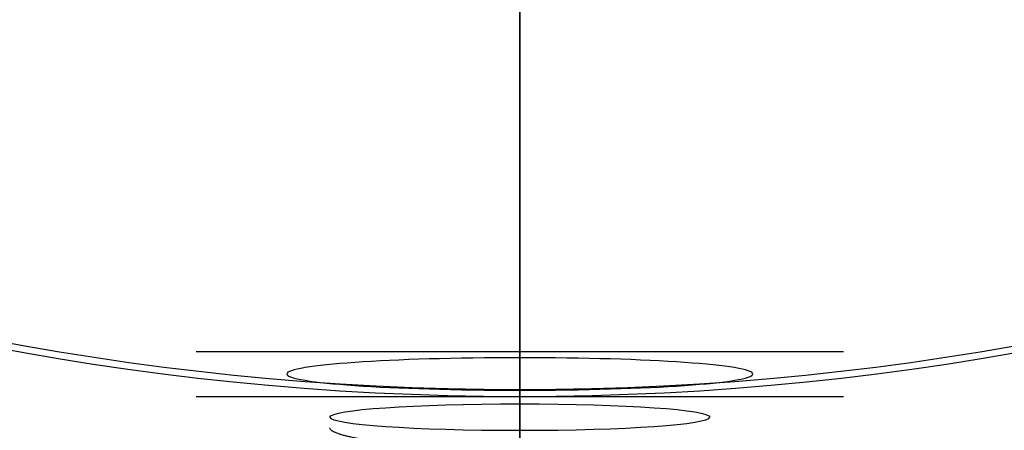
# Model space of a CAD drawing. Header units: millimetres. Extents: x -203 to 203, y 78 to 485.
# Tile 250 of 256: x -11.59 to 11.23, y 216.01 to 225.52. Entities that reach past the tile are written whole.
import ezdxf

# ---------------------------------------------------------------- set-up
doc = ezdxf.new("R2010")
doc.units = ezdxf.units.MM
doc.layers.add('Layer 01', color=18, linetype='Continuous', true_color=0x000000)

# ---------------------------------------------------------------- blocks, each defined once
blk = doc.blocks.new('10CT311AB')
at = {"layer": 'Layer 01', "extrusion": (0, 1, 0)}
for centre, radius, start, end in [((0, 7.1e-15, 480), 79.79049622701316, 270, 90), ((0, 0, 479.0749331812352), 76.93668274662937, 270, 90), ((0, 0, 479.0749331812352), 76.93668274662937, 90.00000000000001, 270), ((0, 0, 323.2639490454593), 92.34789808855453, 270, 90), ((0, 0, 323.2639490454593), 92.34789808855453, 90.00000000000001, 270), ((0, 7.1e-15, 320.8142165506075), 94.07960554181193, 270, 90), ((0, 0, 320.8142165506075), 94.07960554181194, 90.00000000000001, 270), ((0, 0, 270), 67.77171590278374, 270, 90), ((0, 0, 270), 67.77171590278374, 90.00000000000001, 270), ((0, 0), 86.5, 270, 90), ((0, 0), 83.49267430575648, 270, 90), ((0, 0), 86.5, 90.00000000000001, 270)]:
    blk.add_arc(centre, radius, start, end, dxfattribs=at)
at = {"layer": 'Layer 01', "extrusion": (0, -1, 0)}
for centre, radius, start, end in [((0, 0, -480), 76.63682130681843, 90, 270), ((0, 0, -480), 76.63682130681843, 270, 90), ((0, 7.1e-15, -480), 79.79049622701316, 270, 90), ((0, -7.1e-15, -444.3587112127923), 102.4681304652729, 90.00000000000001, 270), ((0, 7.1e-15, -444.3587112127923), 102.4681304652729, 270, 90), ((0, 0, -386), 127.8280427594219, 90, 270), ((0, 0, -386), 124.8280427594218, 90, 270), ((0, 0, -386), 127.8280427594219, 270, 89.99999999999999), ((0, 0, -386), 124.8280427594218, 270, 89.99999999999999), ((0, 0, -270), 64.77171590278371, 90.00000000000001, 270), ((0, 0, -270), 64.77171590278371, 270, 90), ((0, -7.1e-15, -265.6591743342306), 67.92330087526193, 90.00000000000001, 270), ((0, 7.1e-15, -265.6591743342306), 67.92330087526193, 270, 90), ((0, 0, -265.4499049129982), 64.93060872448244, 90.00000000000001, 270), ((0, 0, -265.4499049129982), 64.93060872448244, 270, 90), ((0, 0, -132.8295871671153), 77.21165043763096, 270, 89.99999999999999), ((0, 0, -132.7249524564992), 74.21164151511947, 90, 270), ((0, 0), 83.49267430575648, 270, 90)]:
    blk.add_arc(centre, radius, start, end, dxfattribs=at)
at = {"layer": 'Layer 01', "extrusion": (0, -1, 2.83025061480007e-16)}
blk.add_arc((0, 1.322e-13, -442.1655454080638), 100.4211757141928, 90.00000000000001, 270, dxfattribs=at)
at = {"layer": 'Layer 01', "extrusion": (0, -1, -2.83025061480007e-16)}
blk.add_arc((0, -1.322e-13, -442.1655454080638), 100.4211757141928, 270, 90, dxfattribs=at)
blk = doc.blocks.new('10CT311BB')
at = {"layer": 'Layer 01', "extrusion": (0, 1, -1.478023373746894e-16)}
blk.add_arc((0, 2.54e-14, 219.9999999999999), 96.14769947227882, 270, 90, dxfattribs=at)
at = {"layer": 'Layer 01', "extrusion": (0, 1, 1.550117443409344e-16)}
blk.add_arc((0, -3.41e-14, 220), 91.67598736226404, 270, 90, dxfattribs=at)
at = {"layer": 'Layer 01', "extrusion": (0, 1, -1.550117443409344e-16)}
blk.add_arc((0, 3.41e-14, 220), 91.67598736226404, 90.00000000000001, 270, dxfattribs=at)
at = {"layer": 'Layer 01', "extrusion": (0, 1, 1.478023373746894e-16)}
blk.add_arc((0, -2.54e-14, 219.9999999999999), 96.14769947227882, 90.00000000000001, 270, dxfattribs=at)
at = {"layer": 'Layer 01', "extrusion": (0, -1, 0)}
for centre, radius, start, end in [((0, 1.42e-14, -189.9201804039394), 133.2006188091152, 90.00000000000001, 270), ((0, -1.42e-14, -189.9201804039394), 133.2006188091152, 270, 90), ((0, 1.42e-14, -187.5000000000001), 131.4286183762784, 90.00000000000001, 270), ((0, -1.42e-14, -187.5000000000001), 131.4286183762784, 270, 90), ((0, 0, -51.51706506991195), 176.1007662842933, 90, 270), ((0, 0, -51.54323969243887), 179.1003094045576, 270, 89.99999999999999), ((0, 0), 180, 90, 270)]:
    blk.add_arc(centre, radius, start, end, dxfattribs=at)
at = {"layer": 'Layer 01', "extrusion": (0, 1, 0)}
for centre, radius, start, end in [((0, -1.42e-14, 103.0864793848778), 178.2006188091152, 270, 90), ((0, 1.42e-14, 103.0864793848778), 178.2006188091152, 90.00000000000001, 270), ((0, 0), 177, 270, 90), ((0, 0), 180, 90.00000000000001, 270), ((0, 0), 177, 90.00000000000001, 270)]:
    blk.add_arc(centre, radius, start, end, dxfattribs=at)
at = {"layer": 'Layer 01', "extrusion": (0, -1, -4.05557374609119e-17)}
blk.add_arc((0, -4.2e-15, -103.034130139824), 175.2015325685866, 90.00000000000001, 270, dxfattribs=at)
at = {"layer": 'Layer 01', "extrusion": (0, 1, 4.05557374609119e-17)}
blk.add_arc((0, -4.2e-15, 103.034130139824), 175.2015325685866, 90.00000000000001, 270, dxfattribs=at)
blk = doc.blocks.new('10CP311AZ')
at = {"layer": 'Layer 01'}
for p, q in [((-24.5, 7.5), (24.5, 7.5)), ((-24.5, 5.400000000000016), (-24.5, 7.5)), ((-25.50000000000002, 4.399999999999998), (-24.5, 5.400000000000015)), ((-26.5000000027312, 4.4), (-25.50000000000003, 4.4)), ((24.50000000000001, 3.5), (-36.50000000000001, 3.5)), ((24.50000000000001, -3.5), (-36.50000000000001, -3.5)), ((-25.50000000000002, -4.399999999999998), (-24.5, -5.400000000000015)), ((-24.5, -7.5), (-24.5, -5.400000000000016)), ((-24.5, -7.5), (13.07622718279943, -7.5))]:
    blk.add_line(p, q, dxfattribs=at)
at = {"layer": 'Layer 01', "extrusion": (-1, 0, 0)}
for centre, radius, start, end in [((0, 0, 24.5), 5.400000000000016, 90.00000000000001, 270), ((0, 0, 25.50000000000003), 4.4, 270, 90), ((0, 0, 24.5), 5.400000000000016, 270, 90)]:
    blk.add_arc(centre, radius, start, end, dxfattribs=at)
at = {"layer": 'Layer 01', "extrusion": (1, 0, 0)}
blk.add_arc((0, 0, -25.50000000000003), 4.4, 270, 90, dxfattribs=at)
at = {"layer": 'Layer 01'}
for points in [[(-24.5, 7.5, -7.499999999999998), (-24.5, 7.5), (-24.5, 7.5, 7.500000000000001)], [(-24.5, -7.5, -7.499999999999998), (-24.5, -7.5), (-24.5, -7.5, 7.500000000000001)]]:
    blk.add_open_spline(points, degree=2, dxfattribs=at)
blk.add_rational_spline([(-26.25000000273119, 0, 4.4), (-26.1875000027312, -1.822539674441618, 4.400000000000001), (-26.12500000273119, -3.111269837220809, 3.111269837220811), (-26.06250000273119, -4.399999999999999, 1.822539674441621), (-26.00000000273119, -4.4), (-25.9375000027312, -4.399999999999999, -1.82253967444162), (-25.87500000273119, -3.11126983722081, -3.111269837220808), (-25.81250000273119, -1.822539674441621, -4.399999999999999), (-25.75000000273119, 0, -4.4)], [1, 0.9238795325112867, 1, 0.9238795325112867, 1, 0.9238795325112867, 1, 0.9238795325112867, 1], degree=2, knots=[-14.58888807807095, -14.58888807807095, -14.58888807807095, -10.94166605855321, -10.94166605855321, -7.294444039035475, -7.294444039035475, -3.647222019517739, -3.647222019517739, 0, 0, 0], dxfattribs=at)
blk = doc.blocks.new('CT311ABINT')
at = {"layer": 'Layer 01'}
blk.add_blockref('10CT311AB', (0, 0), dxfattribs=at)
at = {"layer": 'Layer 01', "extrusion": (-0.3482364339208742, 0, 0.9374067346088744), "rotation": 90}
blk.add_blockref('10CT311BB', (-236.8803945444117, 0), dxfattribs=at)
at = {"layer": 'Layer 01', "extrusion": (1, -1.584843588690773e-16, 2.128725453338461e-16), "rotation": 266.0000000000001}
blk.add_blockref('10CP311AZ', (253.4049941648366, 39.963492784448), dxfattribs=at)

msp = doc.modelspace()

# ---------------------------------------------------------------- block references
at = {"layer": 'Layer 01', "extrusion": (0, -1, 0)}
msp.add_blockref('CT311ABINT', (0, -17.71698113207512, -281.7169811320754), dxfattribs=at)

doc.saveas('drawing.dxf')
